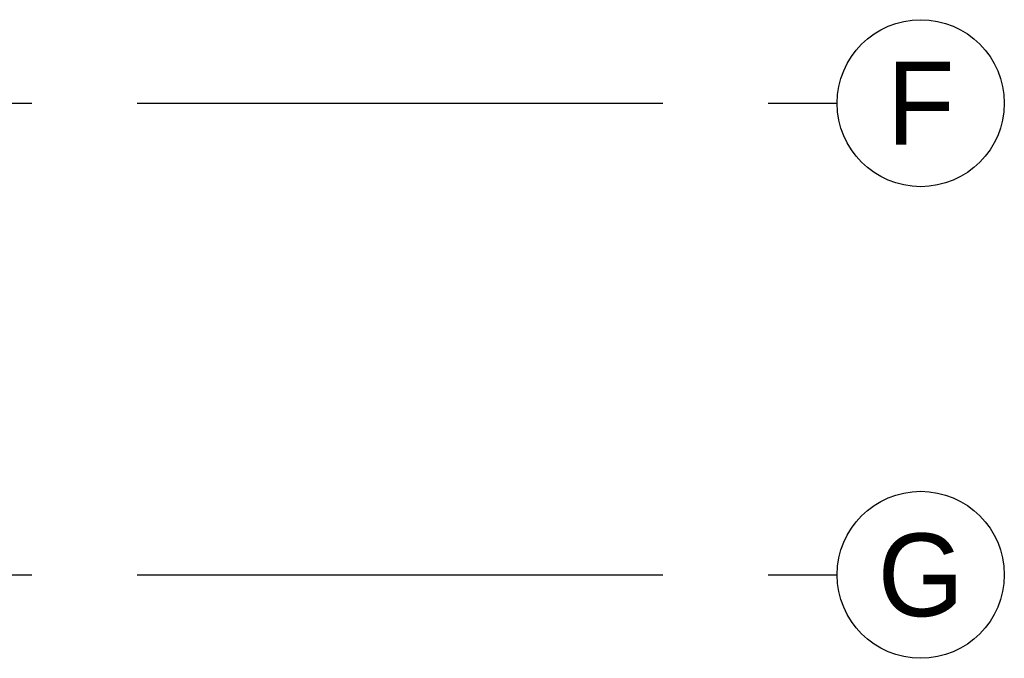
# Model space of a CAD drawing. Header units: millimetres. Extents: x -3528 to 120637, y -30575 to 25397.
# Tile 19 of 24: x 114691 to 120637, y -14415 to -10556. Entities that reach past the tile are written whole.
import ezdxf
from ezdxf.enums import TextEntityAlignment as Align

# ---------------------------------------------------------------- set-up
doc = ezdxf.new("R2010")
doc.units = ezdxf.units.MM
doc.header["$LTSCALE"] = 100
doc.header["$MEASUREMENT"] = 0
doc.linetypes.add('CENTER', pattern=[50.8, 31.75, -6.35, 6.35, -6.35])
doc.layers.add('BL$7----_STRAMIEN', color=8, linetype='CONTINUOUS')
doc.styles.add('03_200', font='B-GBP.shx', dxfattribs={"height": 700})

msp = doc.modelspace()

# ---------------------------------------------------------------- linework, layer by layer
at = {"layer": 'BL$7----_STRAMIEN', "linetype": 'CENTER'}
for p, q in [((90000, -11060.1), (119627.7, -11060.1)), ((90000, -13910.1), (119627.7, -13910.1))]:
    msp.add_line(p, q, dxfattribs=at)
at = {"layer": 'BL$7----_STRAMIEN', "linetype": 'Continuous'}
for centre in [(120132.3, -11060.1), (120132.3, -13910.1)]:
    msp.add_circle(centre, 504.6, dxfattribs=at)

# ---------------------------------------------------------------- texts
at = {"layer": 'BL$7----_STRAMIEN', "style": '03_200'}
for s, p in [('F', (120132.3, -11060.1)), ('G', (120132.3, -13910.1))]:
    msp.add_text(s, height=500, dxfattribs=at).set_placement(p, align=Align.MIDDLE)

doc.saveas('drawing.dxf')
